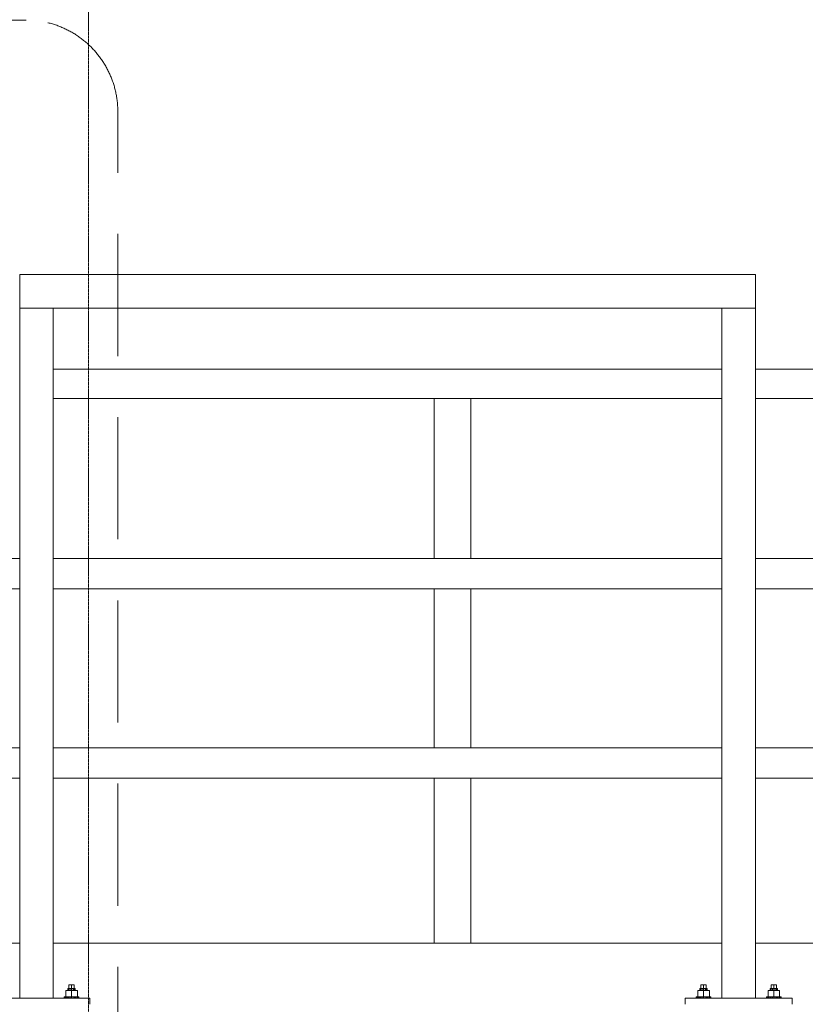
# Model space of a CAD drawing. Header units: millimetres. Extents: x -3176 to 162662, y -36434 to 57907.
# Tile 8 of 155: x 64935 to 66222, y 3160 to 4772. Entities that reach past the tile are written whole.
import ezdxf

# ---------------------------------------------------------------- set-up
doc = ezdxf.new("R2010")
doc.units = ezdxf.units.MM
doc.linetypes.add('1-Sheet - 32170-CIV-6170-DW-2035-015-02 - PRZEKROJE A-A - B-B$0$A_Hidden_2_0mm', pattern=[30, 20, -10])
doc.linetypes.add('DASHED', pattern=[0.75, 0.5, -0.25])
doc.layers.get('0').update_dxf_attribs({"lineweight": 5})
for name, color, linetype, lineweight in [('!UG_kształtki', 10, 'Continuous', 30), ('1-Sheet - 32170-CIV-6170-DW-2035-015-02 - PRZEKROJE A-A - B-B$0$A-COLS', 8, 'Continuous', 0), ('1-Sheet - 32170-CIV-6170-DW-2035-015-02 - PRZEKROJE A-A - B-B$0$A-DETL', 8, 'Continuous', 0), ('1-Sheet - 32170-CIV-6170-DW-2035-015-02 - PRZEKROJE A-A - B-B$0$A-FLOR-HRAL', 8, 'Continuous', 0), ('1-Sheet - 32170-CIV-6170-DW-2035-015-02 - PRZEKROJE A-A - B-B$0$A-GENM', 8, 'Continuous', 0), ('1-Sheet - 32170-CIV-6170-DW-2035-015-02 - PRZEKROJE A-A - B-B$0$Q-SPCQ', 8, 'Continuous', 0), ('1-Sheet - 32170-CIV-6170-DW-2035-015-02 - PRZEKROJE A-A - B-B$0$S-BEAM', 8, 'Continuous', 0), ('G-ANNO-SYMB', 111, 'DASHED', 9)]:
    doc.layers.add(name, color=color, linetype=linetype, lineweight=lineweight)

# ---------------------------------------------------------------- blocks, each defined once
blk = doc.blocks.new('1-Sheet - 32170-CIV-6170-DW-2035-015-02 - PRZEKROJE A-A - B-B$0$Railing - słupek_balustrady60x6-V3-B2_SC_AA - Dep_PW')
at = {"layer": '1-Sheet - 32170-CIV-6170-DW-2035-015-02 - PRZEKROJE A-A - B-B$0$A-FLOR-HRAL'}
for p, q in [((5918.65, 415.17), (5912.65, 415.17)), ((5912.65, 389), (5912.65, 415.17)), ((5918.65, 389), (5918.65, 415.17)), ((5912.65, 358), (5912.65, 384)), ((5918.65, 358), (5918.65, 384)), ((5912.65, 326), (5912.65, 353)), ((5918.65, 326), (5918.65, 353))]:
    blk.add_line(p, q, dxfattribs=at)
blk = doc.blocks.new('1-Sheet - 32170-CIV-6170-DW-2035-015-02 - PRZEKROJE A-A - B-B$0$Railing - Railing-1024618-B2_SC_AA - Dep_PW')
at = {"layer": '1-Sheet - 32170-CIV-6170-DW-2035-015-02 - PRZEKROJE A-A - B-B$0$A-FLOR-HRAL'}
for p, q in [((5959.78, 420), (5850.28, 420)), ((6036.53, 420), (5965.28, 420)), ((5850.28, 415.17), (5959.78, 415.17)), ((5965.28, 415.17), (6036.53, 415.17)), ((5844.78, 389), (5757.03, 389)), ((5959.78, 389), (5850.28, 389)), ((6036.53, 389), (5965.28, 389)), ((5757.03, 384), (5844.78, 384)), ((5850.28, 384), (5959.78, 384)), ((5965.28, 384), (6036.53, 384)), ((5844.78, 358), (5757.03, 358)), ((5959.78, 358), (5850.28, 358)), ((6036.53, 358), (5965.28, 358)), ((5757.03, 353), (5844.78, 353)), ((5850.28, 353), (5959.78, 353)), ((5965.28, 353), (6036.53, 353)), ((5844.78, 326), (5770.03, 326)), ((5959.78, 326), (5850.28, 326)), ((6036.53, 326), (5965.28, 326))]:
    blk.add_line(p, q, dxfattribs=at)
blk.add_blockref('1-Sheet - 32170-CIV-6170-DW-2035-015-02 - PRZEKROJE A-A - B-B$0$Railing - słupek_balustrady60x6-V3-B2_SC_AA - Dep_PW', (0, 0))
blk = doc.blocks.new('1-Sheet - 32170-CIV-6170-DW-2035-015-02 - PRZEKROJE A-A - B-B$0$Top Rail Type - Top Rail_Internal_-1024619-B2_SC_AA - Dep_PW')
at = {"layer": '1-Sheet - 32170-CIV-6170-DW-2035-015-02 - PRZEKROJE A-A - B-B$0$A-FLOR-HRAL'}
for p, q in [((5959.78, 420), (5850.28, 420)), ((6036.53, 420), (5965.28, 420)), ((5850.28, 415.17), (5959.78, 415.17)), ((5965.28, 415.17), (6036.53, 415.17))]:
    blk.add_line(p, q, dxfattribs=at)
blk = doc.blocks.new('1-Sheet - 32170-CIV-6170-DW-2035-015-02 - PRZEKROJE A-A - B-B')
at = {"layer": '1-Sheet - 32170-CIV-6170-DW-2035-015-02 - PRZEKROJE A-A - B-B$0$A-COLS'}
for p, q in [((6499.01, 430), (6493.51, 430)), ((6493.51, 317), (6493.51, 430)), ((6499.01, 430), (6493.51, 430)), ((6493.51, 317), (6493.51, 430)), ((6499.01, 430), (6499.01, 317)), ((6499.01, 430), (6499.01, 317)), ((6608.51, 317), (6608.51, 430)), ((6614.01, 430), (6608.51, 430)), ((6608.51, 317), (6608.51, 430)), ((6614.01, 430), (6608.51, 430)), ((6614.01, 317), (6614.01, 430)), ((6614.01, 317), (6614.01, 430)), ((6493.51, 317), (6499.01, 317)), ((6493.51, 317), (6499.01, 317)), ((6608.51, 317), (6614.01, 317)), ((6608.51, 317), (6614.01, 317))]:
    blk.add_line(p, q, dxfattribs=at)
at = {"layer": '1-Sheet - 32170-CIV-6170-DW-2035-015-02 - PRZEKROJE A-A - B-B$0$A-DETL', "linetype": '1-Sheet - 32170-CIV-6170-DW-2035-015-02 - PRZEKROJE A-A - B-B$0$A_Hidden_2_0mm'}
for p, q in [((6494.58, 477.13), (6324.58, 477.13)), ((6509.58, 122.13), (6509.58, 462.13))]:
    blk.add_line(p, q, dxfattribs=at)
blk.add_arc((6494.58, 462.13), 15, 0, 90, dxfattribs=at)
at = {"layer": '1-Sheet - 32170-CIV-6170-DW-2035-015-02 - PRZEKROJE A-A - B-B$0$A-GENM'}
for p, q in [((6501.33, 317.05), (6501.31, 317.05)), ((6501.51, 317.05), (6501.31, 317.05)), ((6501.33, 317.05), (6501.31, 317.05)), ((6501.51, 317.05), (6501.31, 317.05)), ((6502.71, 317.05), (6502.5, 317.05)), ((6502.71, 317.05), (6502.5, 317.05)), ((6502.71, 317.05), (6502.68, 317.05)), ((6502.71, 317.05), (6502.68, 317.05)), ((6605.01, 317.05), (6604.81, 317.05)), ((6604.83, 317.05), (6604.81, 317.05)), ((6605.01, 317.05), (6604.81, 317.05)), ((6604.83, 317.05), (6604.81, 317.05)), ((6606.21, 317.05), (6606, 317.05)), ((6606.21, 317.05), (6606, 317.05)), ((6606.21, 317.05), (6606.18, 317.05)), ((6606.21, 317.05), (6606.18, 317.05)), ((6616.51, 317.05), (6616.31, 317.05)), ((6616.33, 317.05), (6616.31, 317.05)), ((6616.51, 317.05), (6616.31, 317.05)), ((6616.33, 317.05), (6616.31, 317.05)), ((6617.71, 317.05), (6617.5, 317.05)), ((6617.71, 317.05), (6617.5, 317.05)), ((6617.71, 317.05), (6617.68, 317.05)), ((6617.71, 317.05), (6617.68, 317.05))]:
    blk.add_line(p, q, dxfattribs=at)
at = {"layer": '1-Sheet - 32170-CIV-6170-DW-2035-015-02 - PRZEKROJE A-A - B-B$0$Q-SPCQ'}
for p, q in [((6502.01, 319.2), (6501.57, 319.2)), ((6501.57, 319.2), (6501.57, 318.6)), ((6502.01, 319.2), (6501.57, 319.2)), ((6501.57, 319.2), (6501.57, 318.6)), ((6502.44, 319.2), (6502.01, 319.2)), ((6502.01, 319.2), (6502.01, 318.6)), ((6502.44, 319.2), (6502.01, 319.2)), ((6502.01, 319.2), (6502.01, 318.6)), ((6502.44, 318.6), (6502.44, 319.2)), ((6502.44, 318.6), (6502.44, 319.2)), ((6605.51, 319.2), (6605.07, 319.2)), ((6605.07, 319.2), (6605.07, 318.6)), ((6605.51, 319.2), (6605.07, 319.2)), ((6605.07, 319.2), (6605.07, 318.6)), ((6605.94, 319.2), (6605.51, 319.2)), ((6605.51, 319.2), (6605.51, 318.6)), ((6605.94, 319.2), (6605.51, 319.2)), ((6605.51, 319.2), (6605.51, 318.6)), ((6605.94, 319.2), (6605.94, 318.6)), ((6605.94, 319.2), (6605.94, 318.6)), ((6617.01, 319.2), (6616.57, 319.2)), ((6616.57, 319.2), (6616.57, 318.6)), ((6617.01, 319.2), (6616.57, 319.2)), ((6616.57, 319.2), (6616.57, 318.6)), ((6617.44, 319.2), (6617.01, 319.2)), ((6617.01, 319.2), (6617.01, 318.6)), ((6617.44, 319.2), (6617.01, 319.2)), ((6617.01, 319.2), (6617.01, 318.6)), ((6617.44, 319.2), (6617.44, 318.6)), ((6617.44, 319.2), (6617.44, 318.6)), ((6502.01, 318.25), (6501.06, 318.25)), ((6501.06, 318.25), (6501.06, 317.25)), ((6502.01, 318.25), (6501.06, 318.25)), ((6501.06, 318.25), (6501.06, 317.25)), ((6501.45, 318.6), (6501.41, 318.6)), ((6501.41, 318.6), (6501.41, 318.25)), ((6501.41, 318.6), (6501.45, 318.6)), ((6501.45, 318.6), (6501.41, 318.6)), ((6501.41, 318.6), (6501.41, 318.25)), ((6501.41, 318.6), (6501.45, 318.6)), ((6501.45, 318.25), (6501.45, 318.6)), ((6501.58, 318.6), (6501.45, 318.6)), ((6501.45, 318.6), (6501.57, 318.6)), ((6501.45, 318.25), (6501.45, 318.6)), ((6501.45, 318.25), (6501.45, 318.6)), ((6501.58, 318.6), (6501.45, 318.6)), ((6501.45, 318.6), (6501.57, 318.6)), ((6501.45, 318.25), (6501.45, 318.6)), ((6501.58, 318.25), (6501.58, 318.6)), ((6501.78, 318.6), (6501.58, 318.6)), ((6501.58, 318.25), (6501.58, 318.6)), ((6501.78, 318.6), (6501.58, 318.6)), ((6501.78, 318.25), (6501.78, 318.6)), ((6502.01, 318.6), (6501.78, 318.6)), ((6501.78, 318.25), (6501.78, 318.6)), ((6502.01, 318.6), (6501.78, 318.6)), ((6502.01, 318.25), (6502.01, 318.6)), ((6502.24, 318.6), (6502.01, 318.6)), ((6502.01, 318.25), (6502.01, 318.6)), ((6502.24, 318.6), (6502.01, 318.6)), ((6502.96, 318.25), (6502.01, 318.25)), ((6502.01, 318.25), (6502.01, 317.25)), ((6502.96, 318.25), (6502.01, 318.25)), ((6502.01, 318.25), (6502.01, 317.25)), ((6502.24, 318.25), (6502.24, 318.6)), ((6502.43, 318.6), (6502.24, 318.6)), ((6502.24, 318.25), (6502.24, 318.6)), ((6502.43, 318.6), (6502.24, 318.6)), ((6502.43, 318.25), (6502.43, 318.6)), ((6502.56, 318.6), (6502.43, 318.6)), ((6502.43, 318.25), (6502.43, 318.6)), ((6502.56, 318.6), (6502.43, 318.6)), ((6502.44, 318.6), (6502.56, 318.6)), ((6502.44, 318.6), (6502.56, 318.6)), ((6502.56, 318.25), (6502.56, 318.6)), ((6502.61, 318.6), (6502.56, 318.6)), ((6502.56, 318.6), (6502.61, 318.6)), ((6502.56, 318.25), (6502.56, 318.6)), ((6502.56, 318.25), (6502.56, 318.6)), ((6502.61, 318.6), (6502.56, 318.6)), ((6502.56, 318.6), (6502.61, 318.6)), ((6502.56, 318.25), (6502.56, 318.6)), ((6502.61, 318.25), (6502.61, 318.6)), ((6502.61, 318.25), (6502.61, 318.6)), ((6502.96, 317.25), (6502.96, 318.25)), ((6502.96, 317.25), (6502.96, 318.25)), ((6605.51, 318.25), (6604.56, 318.25)), ((6604.56, 318.25), (6604.56, 317.25)), ((6605.51, 318.25), (6604.56, 318.25)), ((6604.56, 318.25), (6604.56, 317.25)), ((6604.91, 318.6), (6604.95, 318.6)), ((6604.91, 318.25), (6604.91, 318.6)), ((6604.95, 318.6), (6604.91, 318.6)), ((6604.91, 318.6), (6604.95, 318.6)), ((6604.91, 318.25), (6604.91, 318.6)), ((6604.95, 318.6), (6604.91, 318.6)), ((6604.95, 318.6), (6605.07, 318.6)), ((6604.95, 318.25), (6604.95, 318.6)), ((6604.95, 318.25), (6604.95, 318.6)), ((6605.08, 318.6), (6604.95, 318.6)), ((6604.95, 318.6), (6605.07, 318.6)), ((6604.95, 318.25), (6604.95, 318.6)), ((6604.95, 318.25), (6604.95, 318.6)), ((6605.08, 318.6), (6604.95, 318.6)), ((6605.08, 318.25), (6605.08, 318.6)), ((6605.28, 318.6), (6605.08, 318.6)), ((6605.08, 318.25), (6605.08, 318.6)), ((6605.28, 318.6), (6605.08, 318.6)), ((6605.28, 318.25), (6605.28, 318.6)), ((6605.51, 318.6), (6605.28, 318.6)), ((6605.28, 318.25), (6605.28, 318.6)), ((6605.51, 318.6), (6605.28, 318.6)), ((6605.51, 318.25), (6605.51, 318.6)), ((6605.74, 318.6), (6605.51, 318.6)), ((6605.51, 318.25), (6605.51, 318.6)), ((6605.74, 318.6), (6605.51, 318.6)), ((6606.46, 318.25), (6605.51, 318.25)), ((6605.51, 318.25), (6605.51, 317.25)), ((6606.46, 318.25), (6605.51, 318.25)), ((6605.51, 318.25), (6605.51, 317.25)), ((6605.74, 318.25), (6605.74, 318.6)), ((6605.93, 318.6), (6605.74, 318.6)), ((6605.74, 318.25), (6605.74, 318.6)), ((6605.93, 318.6), (6605.74, 318.6)), ((6605.93, 318.25), (6605.93, 318.6)), ((6606.06, 318.6), (6605.93, 318.6)), ((6605.93, 318.25), (6605.93, 318.6)), ((6606.06, 318.6), (6605.93, 318.6)), ((6605.94, 318.6), (6606.06, 318.6)), ((6605.94, 318.6), (6606.06, 318.6)), ((6606.06, 318.6), (6606.11, 318.6)), ((6606.06, 318.25), (6606.06, 318.6)), ((6606.06, 318.25), (6606.06, 318.6)), ((6606.11, 318.6), (6606.06, 318.6)), ((6606.06, 318.6), (6606.11, 318.6)), ((6606.06, 318.25), (6606.06, 318.6)), ((6606.06, 318.25), (6606.06, 318.6)), ((6606.11, 318.6), (6606.06, 318.6)), ((6606.11, 318.6), (6606.11, 318.25)), ((6606.11, 318.6), (6606.11, 318.25)), ((6606.46, 318.25), (6606.46, 317.25)), ((6606.46, 318.25), (6606.46, 317.25)), ((6617.01, 318.25), (6616.06, 318.25)), ((6616.06, 318.25), (6616.06, 317.25)), ((6617.01, 318.25), (6616.06, 318.25)), ((6616.06, 318.25), (6616.06, 317.25)), ((6616.41, 318.6), (6616.45, 318.6)), ((6616.41, 318.25), (6616.41, 318.6)), ((6616.45, 318.6), (6616.41, 318.6)), ((6616.41, 318.6), (6616.45, 318.6)), ((6616.41, 318.25), (6616.41, 318.6)), ((6616.45, 318.6), (6616.41, 318.6)), ((6616.45, 318.6), (6616.57, 318.6)), ((6616.45, 318.25), (6616.45, 318.6)), ((6616.45, 318.25), (6616.45, 318.6)), ((6616.58, 318.6), (6616.45, 318.6)), ((6616.45, 318.6), (6616.57, 318.6)), ((6616.45, 318.25), (6616.45, 318.6)), ((6616.45, 318.25), (6616.45, 318.6)), ((6616.58, 318.6), (6616.45, 318.6)), ((6616.58, 318.25), (6616.58, 318.6)), ((6616.78, 318.6), (6616.58, 318.6)), ((6616.58, 318.25), (6616.58, 318.6)), ((6616.78, 318.6), (6616.58, 318.6)), ((6616.78, 318.25), (6616.78, 318.6)), ((6617.01, 318.6), (6616.78, 318.6)), ((6616.78, 318.25), (6616.78, 318.6)), ((6617.01, 318.6), (6616.78, 318.6)), ((6617.01, 318.25), (6617.01, 318.6)), ((6617.24, 318.6), (6617.01, 318.6)), ((6617.01, 318.25), (6617.01, 318.6)), ((6617.24, 318.6), (6617.01, 318.6)), ((6617.96, 318.25), (6617.01, 318.25)), ((6617.01, 318.25), (6617.01, 317.25)), ((6617.96, 318.25), (6617.01, 318.25)), ((6617.01, 318.25), (6617.01, 317.25)), ((6617.24, 318.25), (6617.24, 318.6)), ((6617.43, 318.6), (6617.24, 318.6)), ((6617.24, 318.25), (6617.24, 318.6)), ((6617.43, 318.6), (6617.24, 318.6)), ((6617.43, 318.25), (6617.43, 318.6)), ((6617.56, 318.6), (6617.43, 318.6)), ((6617.43, 318.25), (6617.43, 318.6)), ((6617.56, 318.6), (6617.43, 318.6)), ((6617.44, 318.6), (6617.56, 318.6)), ((6617.44, 318.6), (6617.56, 318.6)), ((6617.56, 318.6), (6617.61, 318.6)), ((6617.56, 318.25), (6617.56, 318.6)), ((6617.56, 318.25), (6617.56, 318.6)), ((6617.61, 318.6), (6617.56, 318.6)), ((6617.56, 318.6), (6617.61, 318.6)), ((6617.56, 318.25), (6617.56, 318.6)), ((6617.56, 318.25), (6617.56, 318.6)), ((6617.61, 318.6), (6617.56, 318.6)), ((6617.61, 318.6), (6617.61, 318.25)), ((6617.61, 318.6), (6617.61, 318.25)), ((6617.96, 318.25), (6617.96, 317.25)), ((6617.96, 318.25), (6617.96, 317.25)), ((6500.83, 317.25), (6500.81, 317.25)), ((6500.81, 317.25), (6500.81, 317)), ((6500.81, 317.25), (6500.83, 317.25)), ((6500.83, 317.25), (6500.81, 317.25)), ((6500.81, 317.25), (6500.81, 317)), ((6500.81, 317.25), (6500.83, 317.25)), ((6500.83, 317), (6500.83, 317.25)), ((6500.9, 317.25), (6500.83, 317.25)), ((6500.83, 317.25), (6500.9, 317.25)), ((6500.83, 317), (6500.83, 317.25)), ((6500.83, 317), (6500.83, 317.25)), ((6500.9, 317.25), (6500.83, 317.25)), ((6500.83, 317.25), (6500.9, 317.25)), ((6500.83, 317), (6500.83, 317.25)), ((6500.9, 317), (6500.9, 317.25)), ((6501.01, 317.25), (6500.9, 317.25)), ((6500.9, 317.25), (6501.01, 317.25)), ((6500.9, 317), (6500.9, 317.25)), ((6500.9, 317), (6500.9, 317.25)), ((6501.01, 317.25), (6500.9, 317.25)), ((6500.9, 317.25), (6501.01, 317.25)), ((6500.9, 317), (6500.9, 317.25)), ((6501.01, 317), (6501.01, 317.25)), ((6501.16, 317.25), (6501.01, 317.25)), ((6501.01, 317), (6501.01, 317.25)), ((6501.01, 317), (6501.01, 317.25)), ((6501.16, 317.25), (6501.01, 317.25)), ((6501.01, 317), (6501.01, 317.25)), ((6501.06, 317.25), (6501.55, 317.25)), ((6501.06, 317.25), (6501.55, 317.25)), ((6501.16, 317), (6501.16, 317.25)), ((6501.34, 317.25), (6501.16, 317.25)), ((6501.16, 317), (6501.16, 317.25)), ((6501.16, 317), (6501.16, 317.25)), ((6501.34, 317.25), (6501.16, 317.25)), ((6501.16, 317), (6501.16, 317.25)), ((6501.34, 317), (6501.34, 317.25)), ((6501.55, 317.25), (6501.34, 317.25)), ((6501.34, 317.05), (6501.34, 317.25)), ((6501.34, 317), (6501.34, 317.25)), ((6501.55, 317.25), (6501.34, 317.25)), ((6501.34, 317.05), (6501.34, 317.25)), ((6501.55, 317), (6501.55, 317.25)), ((6501.77, 317.25), (6501.55, 317.25)), ((6501.55, 317), (6501.55, 317.25)), ((6501.77, 317.25), (6501.55, 317.25)), ((6501.77, 317), (6501.77, 317.25)), ((6502.01, 317.25), (6501.77, 317.25)), ((6501.77, 317), (6501.77, 317.25)), ((6502.01, 317.25), (6501.77, 317.25)), ((6502.01, 317), (6502.01, 317.25)), ((6502.24, 317.25), (6502.01, 317.25)), ((6502.01, 317), (6502.01, 317.25)), ((6502.24, 317.25), (6502.01, 317.25)), ((6502.24, 317), (6502.24, 317.25)), ((6502.47, 317.25), (6502.24, 317.25)), ((6502.24, 317), (6502.24, 317.25)), ((6502.47, 317.25), (6502.24, 317.25)), ((6502.47, 317), (6502.47, 317.25)), ((6502.67, 317.25), (6502.47, 317.25)), ((6502.47, 317.25), (6502.96, 317.25)), ((6502.47, 317), (6502.47, 317.25)), ((6502.67, 317.25), (6502.47, 317.25)), ((6502.47, 317.25), (6502.96, 317.25)), ((6502.67, 317), (6502.67, 317.25)), ((6502.86, 317.25), (6502.67, 317.25)), ((6502.67, 317.05), (6502.67, 317.25)), ((6502.67, 317), (6502.67, 317.25)), ((6502.86, 317.25), (6502.67, 317.25)), ((6502.67, 317.05), (6502.67, 317.25)), ((6502.86, 317), (6502.86, 317.25)), ((6503, 317.25), (6502.86, 317.25)), ((6502.86, 317), (6502.86, 317.25)), ((6502.86, 317), (6502.86, 317.25)), ((6503, 317.25), (6502.86, 317.25)), ((6502.86, 317), (6502.86, 317.25)), ((6503, 317), (6503, 317.25)), ((6503.12, 317.25), (6503, 317.25)), ((6503, 317.25), (6503.12, 317.25)), ((6503, 317), (6503, 317.25)), ((6503, 317), (6503, 317.25)), ((6503.12, 317.25), (6503, 317.25)), ((6503, 317.25), (6503.12, 317.25)), ((6503, 317), (6503, 317.25)), ((6503.12, 317), (6503.12, 317.25)), ((6503.18, 317.25), (6503.12, 317.25)), ((6503.12, 317.25), (6503.18, 317.25)), ((6503.12, 317), (6503.12, 317.25)), ((6503.12, 317), (6503.12, 317.25)), ((6503.18, 317.25), (6503.12, 317.25)), ((6503.12, 317.25), (6503.18, 317.25)), ((6503.12, 317), (6503.12, 317.25)), ((6503.18, 317), (6503.18, 317.25)), ((6503.21, 317.25), (6503.18, 317.25)), ((6503.18, 317.25), (6503.21, 317.25)), ((6503.18, 317), (6503.18, 317.25)), ((6503.18, 317), (6503.18, 317.25)), ((6503.21, 317.25), (6503.18, 317.25)), ((6503.18, 317.25), (6503.21, 317.25)), ((6503.18, 317), (6503.18, 317.25)), ((6503.21, 317), (6503.21, 317.25)), ((6503.21, 317), (6503.21, 317.25)), ((6604.31, 317.25), (6604.33, 317.25)), ((6604.31, 317), (6604.31, 317.25)), ((6604.33, 317.25), (6604.31, 317.25)), ((6604.31, 317.25), (6604.33, 317.25)), ((6604.31, 317), (6604.31, 317.25)), ((6604.33, 317.25), (6604.31, 317.25)), ((6604.33, 317.25), (6604.4, 317.25)), ((6604.33, 317), (6604.33, 317.25)), ((6604.33, 317), (6604.33, 317.25)), ((6604.4, 317.25), (6604.33, 317.25)), ((6604.33, 317.25), (6604.4, 317.25)), ((6604.33, 317), (6604.33, 317.25)), ((6604.33, 317), (6604.33, 317.25)), ((6604.4, 317.25), (6604.33, 317.25)), ((6604.4, 317.25), (6604.51, 317.25)), ((6604.4, 317), (6604.4, 317.25)), ((6604.4, 317), (6604.4, 317.25)), ((6604.51, 317.25), (6604.4, 317.25)), ((6604.4, 317.25), (6604.51, 317.25)), ((6604.4, 317), (6604.4, 317.25)), ((6604.4, 317), (6604.4, 317.25)), ((6604.51, 317.25), (6604.4, 317.25)), ((6604.51, 317), (6604.51, 317.25)), ((6604.51, 317), (6604.51, 317.25)), ((6604.66, 317.25), (6604.51, 317.25)), ((6604.51, 317), (6604.51, 317.25)), ((6604.51, 317), (6604.51, 317.25)), ((6604.66, 317.25), (6604.51, 317.25)), ((6604.56, 317.25), (6605.05, 317.25)), ((6604.56, 317.25), (6605.05, 317.25)), ((6604.66, 317), (6604.66, 317.25)), ((6604.66, 317), (6604.66, 317.25)), ((6604.84, 317.25), (6604.66, 317.25)), ((6604.66, 317), (6604.66, 317.25)), ((6604.66, 317), (6604.66, 317.25)), ((6604.84, 317.25), (6604.66, 317.25)), ((6604.84, 317.05), (6604.84, 317.25)), ((6604.84, 317), (6604.84, 317.25)), ((6605.05, 317.25), (6604.84, 317.25)), ((6604.84, 317.05), (6604.84, 317.25)), ((6604.84, 317), (6604.84, 317.25)), ((6605.05, 317.25), (6604.84, 317.25)), ((6605.05, 317), (6605.05, 317.25)), ((6605.27, 317.25), (6605.05, 317.25)), ((6605.05, 317), (6605.05, 317.25)), ((6605.27, 317.25), (6605.05, 317.25)), ((6605.27, 317), (6605.27, 317.25)), ((6605.51, 317.25), (6605.27, 317.25)), ((6605.27, 317), (6605.27, 317.25)), ((6605.51, 317.25), (6605.27, 317.25)), ((6605.51, 317), (6605.51, 317.25)), ((6605.74, 317.25), (6605.51, 317.25)), ((6605.51, 317), (6605.51, 317.25)), ((6605.74, 317.25), (6605.51, 317.25)), ((6605.74, 317), (6605.74, 317.25)), ((6605.97, 317.25), (6605.74, 317.25)), ((6605.74, 317), (6605.74, 317.25)), ((6605.97, 317.25), (6605.74, 317.25)), ((6605.97, 317), (6605.97, 317.25)), ((6606.17, 317.25), (6605.97, 317.25)), ((6605.97, 317.25), (6606.46, 317.25)), ((6605.97, 317), (6605.97, 317.25)), ((6606.17, 317.25), (6605.97, 317.25)), ((6605.97, 317.25), (6606.46, 317.25)), ((6606.17, 317.05), (6606.17, 317.25)), ((6606.17, 317), (6606.17, 317.25)), ((6606.36, 317.25), (6606.17, 317.25)), ((6606.17, 317.05), (6606.17, 317.25)), ((6606.17, 317), (6606.17, 317.25)), ((6606.36, 317.25), (6606.17, 317.25)), ((6606.36, 317), (6606.36, 317.25)), ((6606.36, 317), (6606.36, 317.25)), ((6606.5, 317.25), (6606.36, 317.25)), ((6606.36, 317), (6606.36, 317.25)), ((6606.36, 317), (6606.36, 317.25)), ((6606.5, 317.25), (6606.36, 317.25)), ((6606.5, 317.25), (6606.62, 317.25)), ((6606.5, 317), (6606.5, 317.25)), ((6606.5, 317), (6606.5, 317.25)), ((6606.62, 317.25), (6606.5, 317.25)), ((6606.5, 317.25), (6606.62, 317.25)), ((6606.5, 317), (6606.5, 317.25)), ((6606.5, 317), (6606.5, 317.25)), ((6606.62, 317.25), (6606.5, 317.25)), ((6606.62, 317.25), (6606.68, 317.25)), ((6606.62, 317), (6606.62, 317.25)), ((6606.62, 317), (6606.62, 317.25)), ((6606.68, 317.25), (6606.62, 317.25)), ((6606.62, 317.25), (6606.68, 317.25)), ((6606.62, 317), (6606.62, 317.25)), ((6606.62, 317), (6606.62, 317.25)), ((6606.68, 317.25), (6606.62, 317.25)), ((6606.68, 317.25), (6606.71, 317.25)), ((6606.68, 317), (6606.68, 317.25)), ((6606.68, 317), (6606.68, 317.25)), ((6606.71, 317.25), (6606.68, 317.25)), ((6606.68, 317.25), (6606.71, 317.25)), ((6606.68, 317), (6606.68, 317.25)), ((6606.68, 317), (6606.68, 317.25)), ((6606.71, 317.25), (6606.68, 317.25)), ((6606.71, 317.25), (6606.71, 317)), ((6606.71, 317.25), (6606.71, 317)), ((6615.81, 317.25), (6615.83, 317.25)), ((6615.81, 317), (6615.81, 317.25)), ((6615.83, 317.25), (6615.81, 317.25)), ((6615.81, 317.25), (6615.83, 317.25)), ((6615.81, 317), (6615.81, 317.25)), ((6615.83, 317.25), (6615.81, 317.25)), ((6615.83, 317.25), (6615.9, 317.25)), ((6615.83, 317), (6615.83, 317.25)), ((6615.83, 317), (6615.83, 317.25)), ((6615.9, 317.25), (6615.83, 317.25)), ((6615.83, 317.25), (6615.9, 317.25)), ((6615.83, 317), (6615.83, 317.25)), ((6615.83, 317), (6615.83, 317.25)), ((6615.9, 317.25), (6615.83, 317.25)), ((6615.9, 317.25), (6616.01, 317.25)), ((6615.9, 317), (6615.9, 317.25)), ((6615.9, 317), (6615.9, 317.25)), ((6616.01, 317.25), (6615.9, 317.25)), ((6615.9, 317.25), (6616.01, 317.25)), ((6615.9, 317), (6615.9, 317.25)), ((6615.9, 317), (6615.9, 317.25)), ((6616.01, 317.25), (6615.9, 317.25)), ((6616.01, 317), (6616.01, 317.25)), ((6616.01, 317), (6616.01, 317.25)), ((6616.16, 317.25), (6616.01, 317.25)), ((6616.01, 317), (6616.01, 317.25)), ((6616.01, 317), (6616.01, 317.25)), ((6616.16, 317.25), (6616.01, 317.25)), ((6616.06, 317.25), (6616.55, 317.25)), ((6616.06, 317.25), (6616.55, 317.25)), ((6616.16, 317), (6616.16, 317.25)), ((6616.16, 317), (6616.16, 317.25)), ((6616.34, 317.25), (6616.16, 317.25)), ((6616.16, 317), (6616.16, 317.25)), ((6616.16, 317), (6616.16, 317.25)), ((6616.34, 317.25), (6616.16, 317.25)), ((6616.34, 317.05), (6616.34, 317.25)), ((6616.34, 317), (6616.34, 317.25)), ((6616.55, 317.25), (6616.34, 317.25)), ((6616.34, 317.05), (6616.34, 317.25)), ((6616.34, 317), (6616.34, 317.25)), ((6616.55, 317.25), (6616.34, 317.25)), ((6616.55, 317), (6616.55, 317.25)), ((6616.77, 317.25), (6616.55, 317.25)), ((6616.55, 317), (6616.55, 317.25)), ((6616.77, 317.25), (6616.55, 317.25)), ((6616.77, 317), (6616.77, 317.25)), ((6617.01, 317.25), (6616.77, 317.25)), ((6616.77, 317), (6616.77, 317.25)), ((6617.01, 317.25), (6616.77, 317.25)), ((6617.01, 317), (6617.01, 317.25)), ((6617.24, 317.25), (6617.01, 317.25)), ((6617.01, 317), (6617.01, 317.25)), ((6617.24, 317.25), (6617.01, 317.25)), ((6617.24, 317), (6617.24, 317.25)), ((6617.47, 317.25), (6617.24, 317.25)), ((6617.24, 317), (6617.24, 317.25)), ((6617.47, 317.25), (6617.24, 317.25)), ((6617.47, 317), (6617.47, 317.25)), ((6617.67, 317.25), (6617.47, 317.25)), ((6617.47, 317.25), (6617.96, 317.25)), ((6617.47, 317), (6617.47, 317.25)), ((6617.67, 317.25), (6617.47, 317.25)), ((6617.47, 317.25), (6617.96, 317.25)), ((6617.67, 317.05), (6617.67, 317.25)), ((6617.67, 317), (6617.67, 317.25)), ((6617.86, 317.25), (6617.67, 317.25)), ((6617.67, 317.05), (6617.67, 317.25)), ((6617.67, 317), (6617.67, 317.25)), ((6617.86, 317.25), (6617.67, 317.25)), ((6617.86, 317), (6617.86, 317.25)), ((6617.86, 317), (6617.86, 317.25)), ((6618, 317.25), (6617.86, 317.25)), ((6617.86, 317), (6617.86, 317.25)), ((6617.86, 317), (6617.86, 317.25)), ((6618, 317.25), (6617.86, 317.25)), ((6618, 317.25), (6618.12, 317.25)), ((6618, 317), (6618, 317.25)), ((6618, 317), (6618, 317.25)), ((6618.12, 317.25), (6618, 317.25)), ((6618, 317.25), (6618.12, 317.25)), ((6618, 317), (6618, 317.25)), ((6618, 317), (6618, 317.25)), ((6618.12, 317.25), (6618, 317.25)), ((6618.12, 317.25), (6618.18, 317.25)), ((6618.12, 317), (6618.12, 317.25)), ((6618.12, 317), (6618.12, 317.25)), ((6618.18, 317.25), (6618.12, 317.25)), ((6618.12, 317.25), (6618.18, 317.25)), ((6618.12, 317), (6618.12, 317.25)), ((6618.12, 317), (6618.12, 317.25)), ((6618.18, 317.25), (6618.12, 317.25)), ((6618.18, 317.25), (6618.21, 317.25)), ((6618.18, 317), (6618.18, 317.25)), ((6618.18, 317), (6618.18, 317.25)), ((6618.21, 317.25), (6618.18, 317.25)), ((6618.18, 317.25), (6618.21, 317.25)), ((6618.18, 317), (6618.18, 317.25)), ((6618.18, 317), (6618.18, 317.25)), ((6618.21, 317.25), (6618.18, 317.25)), ((6618.21, 317.25), (6618.21, 317)), ((6618.21, 317.25), (6618.21, 317))]:
    blk.add_line(p, q, dxfattribs=at)
at = {"layer": '1-Sheet - 32170-CIV-6170-DW-2035-015-02 - PRZEKROJE A-A - B-B$0$S-BEAM'}
for p, q in [((6493.51, 430), (6493.51, 435.5)), ((6493.51, 435.5), (6614.01, 435.5)), ((6493.51, 430), (6493.51, 435.5)), ((6493.51, 435.5), (6614.01, 435.5)), ((6614.01, 435.5), (6614.01, 430)), ((6614.01, 435.5), (6614.01, 430)), ((6493.51, 430), (6614.01, 430)), ((6493.51, 430), (6614.01, 430)), ((6487.51, 317), (6505.01, 317)), ((6487.51, 317), (6505.01, 317)), ((6505.01, 317), (6505.01, 316)), ((6505.01, 317), (6505.01, 316)), ((6602.51, 317), (6620.01, 317)), ((6602.51, 317), (6602.51, 316)), ((6602.51, 317), (6620.01, 317)), ((6602.51, 317), (6602.51, 316)), ((6620.01, 316), (6620.01, 317)), ((6620.01, 316), (6620.01, 317))]:
    blk.add_line(p, q, dxfattribs=at)
at = {"layer": '1-Sheet - 32170-CIV-6170-DW-2035-015-02 - PRZEKROJE A-A - B-B$0$A-FLOR-HRAL'}
for name in ['1-Sheet - 32170-CIV-6170-DW-2035-015-02 - PRZEKROJE A-A - B-B$0$Railing - Railing-1024618-B2_SC_AA - Dep_PW', '1-Sheet - 32170-CIV-6170-DW-2035-015-02 - PRZEKROJE A-A - B-B$0$Top Rail Type - Top Rail_Internal_-1024619-B2_SC_AA - Dep_PW']:
    blk.add_blockref(name, (648.73, 0), dxfattribs=at)

msp = doc.modelspace()

# ---------------------------------------------------------------- linework, layer by layer
at = {"layer": 'G-ANNO-SYMB', "color": 18, "true_color": 0x000000}
msp.add_line((65047.57, 8628.2), (65047.57, -3088.53), dxfattribs=at)

# ---------------------------------------------------------------- block references
at = {"layer": '!UG_kształtki', "xscale": 10, "yscale": 10, "zscale": 10}
msp.add_blockref('1-Sheet - 32170-CIV-6170-DW-2035-015-02 - PRZEKROJE A-A - B-B', (0, 0), dxfattribs=at)

doc.saveas('drawing.dxf')
